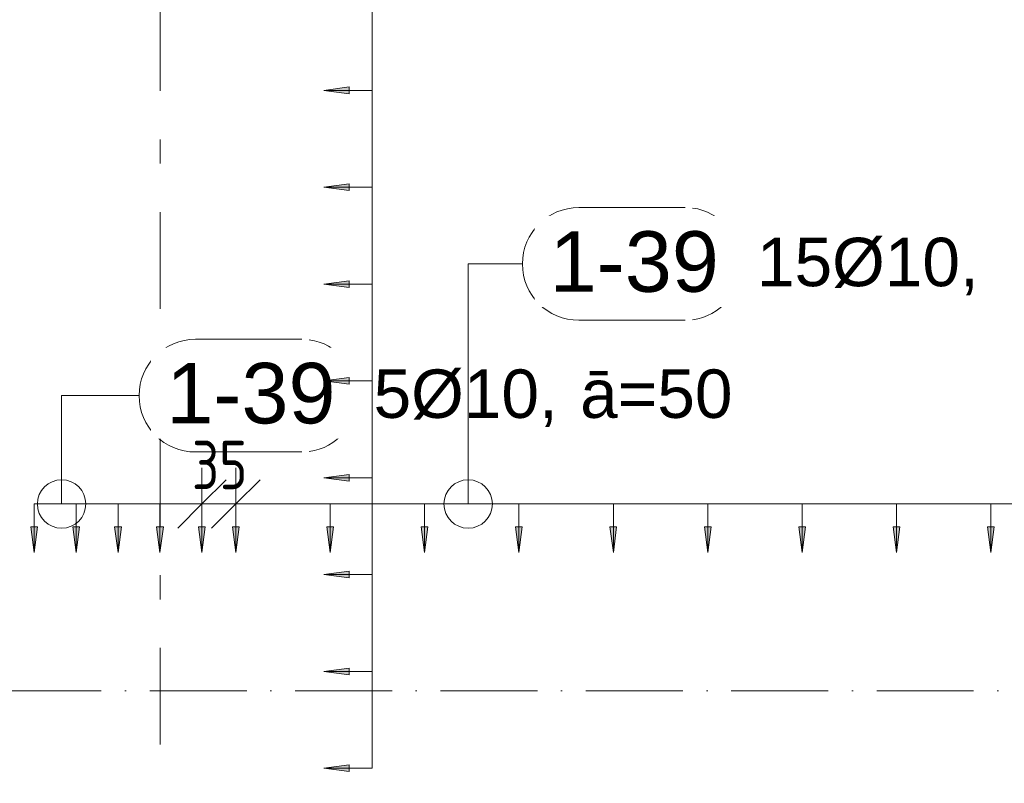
# Model space of a CAD drawing. Header units: millimetres. Extents: x -25607 to 9385, y 1894 to 10168.
# Tile 97 of 181: x -1896 to -879, y 5904 to 6693. Entities that reach past the tile are written whole.
import ezdxf

# ---------------------------------------------------------------- set-up
doc = ezdxf.new("R2010")
doc.units = ezdxf.units.MM
doc.linetypes.add('Čerchovaná', pattern=[150, 100, -25, 0, -25])
doc.linetypes.add('Čára osnovy', pattern=[225, 100, -50, 25, -50])
for name, color, linetype, lineweight in [('A-ANNO-DIMS', 211, 'Continuous', 5), ('A-ANNO-DIMS-25', 211, 'Continuous', 5), ('A-FLOR-LEVL', 51, 'Continuous', 5), ('S-GRID', 1, 'Continuous', 5), ('S-RBAR-IDEN', 171, 'Continuous', 5)]:
    doc.layers.add(name, color=color, linetype=linetype, lineweight=lineweight)
doc.styles.add('Arial', font='arial.ttf', dxfattribs={"height": 50})
doc.styles.add('Arial_1', font='arial.ttf', dxfattribs={"height": 62.5})
doc.styles.add('ISOCPEUR_2', font='isocpeur.ttf', dxfattribs={"width": 0.8, "height": 50})
doc.dimstyles.new('Vnitřní', dxfattribs={"dimscale": 304.8, "dimtxt": 49.799059, "dimasz": 0.164042, "dimexe": 0.123031, "dimexo": 0.0625, "dimgap": 0, "dimtad": 1, "dimdec": 0, "dimzin": 0, "dimdsep": 46, "dimtxsty": 'ISOCPEUR_2', "dimblk1": 'OBLIQUE', "dimblk2": 'OBLIQUE', "dimsah": 1, "dimcen": 0.09, "dimdle": 0.123031, "dimazin": 0, "dimtfac": 1, "dimtdec": 4, "dimtix": 1, "dimtmove": 0, "dimatfit": 3, "dimfxl": 0.123031, "dimfxlon": 1, "dimtvp": 1, "dimtolj": 1, "dimtzin": 0, "dimarcsym": 2})
doc.dimstyles.new('Výztuž_kusy__řezy__1', dxfattribs={"dimscale": 304.8, "dimtxt": 0.18, "dimasz": 0, "dimexe": 0, "dimexo": 0.0625, "dimgap": 0.082021, "dimtad": 1, "dimdec": 0, "dimzin": 0, "dimdsep": 46, "dimtxsty": 'Arial_1', "dimblk1": 'NONE', "dimblk2": 'NONE', "dimsah": 1, "dimcen": 0.09, "dimazin": 0, "dimtfac": 1, "dimtdec": 4, "dimtix": 1, "dimtmove": 0, "dimatfit": 3, "dimfxl": 0.164042, "dimfxlon": 1, "dimtvp": 1, "dimtfill": 1, "dimtolj": 1, "dimtzin": 0, "dimarcsym": 2})
doc.dimstyles.new('Výztuž_kusy__řezy__3', dxfattribs={"dimscale": 304.8, "dimtxt": 0.18, "dimasz": 0, "dimexe": 0, "dimexo": 0.0625, "dimgap": 0.082021, "dimtad": 1, "dimdec": 0, "dimzin": 0, "dimdsep": 46, "dimtxsty": 'Arial_1', "dimblk1": 'NONE', "dimblk2": 'NONE', "dimsah": 1, "dimcen": 0.09, "dimazin": 0, "dimtfac": 1, "dimtdec": 4, "dimtix": 1, "dimtmove": 0, "dimatfit": 3, "dimfxl": 0.164042, "dimfxlon": 1, "dimtvp": 1, "dimtfill": 1, "dimtolj": 1, "dimtzin": 0, "dimarcsym": 2})

# ---------------------------------------------------------------- blocks, each defined once
blk = doc.blocks.new('DIMBLOCK444-V5')
at = {"layer": 'A-ANNO-DIMS-25'}
for points in [[(-1880.6, 6142.9), (-1877.1, 6169.2), (-1884, 6169.2)], [(-1837.3, 6142.9), (-1833.8, 6169.2), (-1840.7, 6169.2)]]:
    blk.add_hatch(color=256, dxfattribs=at).paths.add_polyline_path(points)
for p, q in [((-1880.6, 6192.9), (-1837.3, 6192.9)), ((-1880.6, 6192.9), (-1880.6, 6192.9)), ((-1880.6, 6192.9), (-1880.6, 6142.9)), ((-1837.3, 6192.9), (-1837.3, 6192.9)), ((-1837.3, 6192.9), (-1837.3, 6142.9)), ((-1877.1, 6169.2), (-1884, 6169.2)), ((-1884, 6169.2), (-1880.6, 6142.9)), ((-1880.6, 6142.9), (-1877.1, 6169.2)), ((-1833.8, 6169.2), (-1840.7, 6169.2)), ((-1840.7, 6169.2), (-1837.3, 6142.9)), ((-1837.3, 6142.9), (-1833.8, 6169.2))]:
    blk.add_line(p, q, dxfattribs=at)
blk = doc.blocks.new('_None')
blk = doc.blocks.new('DIMBLOCK445-V5')
at = {"layer": 'A-ANNO-DIMS-25'}
for points in [[(-1837.3, 6142.9), (-1833.8, 6169.2), (-1840.7, 6169.2)], [(-1794, 6142.9), (-1790.5, 6169.2), (-1797.5, 6169.2)]]:
    blk.add_hatch(color=256, dxfattribs=at).paths.add_polyline_path(points)
for p, q in [((-1837.3, 6192.9), (-1794, 6192.9)), ((-1837.3, 6192.9), (-1837.3, 6192.9)), ((-1837.3, 6192.9), (-1837.3, 6142.9)), ((-1794, 6192.9), (-1794, 6192.9)), ((-1794, 6192.9), (-1794, 6142.9)), ((-1833.8, 6169.2), (-1840.7, 6169.2)), ((-1840.7, 6169.2), (-1837.3, 6142.9)), ((-1837.3, 6142.9), (-1833.8, 6169.2)), ((-1790.5, 6169.2), (-1797.5, 6169.2)), ((-1797.5, 6169.2), (-1794, 6142.9)), ((-1794, 6142.9), (-1790.5, 6169.2))]:
    blk.add_line(p, q, dxfattribs=at)
blk = doc.blocks.new('DIMBLOCK446-V5')
at = {"layer": 'A-ANNO-DIMS-25'}
for points in [[(-1794, 6142.9), (-1790.5, 6169.2), (-1797.5, 6169.2)], [(-1750.7, 6142.9), (-1747.2, 6169.2), (-1754.2, 6169.2)]]:
    blk.add_hatch(color=256, dxfattribs=at).paths.add_polyline_path(points)
for p, q in [((-1794, 6192.9), (-1750.7, 6192.9)), ((-1794, 6192.9), (-1794, 6192.9)), ((-1794, 6192.9), (-1794, 6142.9)), ((-1750.7, 6192.9), (-1750.7, 6192.9)), ((-1750.7, 6192.9), (-1750.7, 6142.9)), ((-1790.5, 6169.2), (-1797.5, 6169.2)), ((-1797.5, 6169.2), (-1794, 6142.9)), ((-1794, 6142.9), (-1790.5, 6169.2)), ((-1747.2, 6169.2), (-1754.2, 6169.2)), ((-1754.2, 6169.2), (-1750.7, 6142.9)), ((-1750.7, 6142.9), (-1747.2, 6169.2))]:
    blk.add_line(p, q, dxfattribs=at)
blk = doc.blocks.new('DIMBLOCK447-V5')
at = {"layer": 'A-ANNO-DIMS-25'}
for points in [[(-1750.7, 6142.9), (-1747.2, 6169.2), (-1754.2, 6169.2)], [(-1707.4, 6142.9), (-1704, 6169.2), (-1710.9, 6169.2)]]:
    blk.add_hatch(color=256, dxfattribs=at).paths.add_polyline_path(points)
for p, q in [((-1750.7, 6192.9), (-1707.4, 6192.9)), ((-1750.7, 6192.9), (-1750.7, 6192.9)), ((-1750.7, 6192.9), (-1750.7, 6142.9)), ((-1707.4, 6192.9), (-1707.4, 6192.9)), ((-1707.4, 6192.9), (-1707.4, 6142.9)), ((-1747.2, 6169.2), (-1754.2, 6169.2)), ((-1754.2, 6169.2), (-1750.7, 6142.9)), ((-1750.7, 6142.9), (-1747.2, 6169.2)), ((-1704, 6169.2), (-1710.9, 6169.2)), ((-1710.9, 6169.2), (-1707.4, 6142.9)), ((-1707.4, 6142.9), (-1704, 6169.2))]:
    blk.add_line(p, q, dxfattribs=at)
blk = doc.blocks.new('DIMBLOCK448-V5')
at = {"layer": 'A-ANNO-DIMS-25'}
for points in [[(-1880.6, 6142.9), (-1877.1, 6169.2), (-1884, 6169.2)], [(-1837.3, 6142.9), (-1833.8, 6169.2), (-1840.7, 6169.2)], [(-1794, 6142.9), (-1790.5, 6169.2), (-1797.5, 6169.2)], [(-1750.7, 6142.9), (-1747.2, 6169.2), (-1754.2, 6169.2)], [(-1707.4, 6142.9), (-1704, 6169.2), (-1710.9, 6169.2)]]:
    blk.add_hatch(color=256, dxfattribs=at).paths.add_polyline_path(points)
for p, q in [((-1880.6, 6192.9), (-1707.4, 6192.9)), ((-1880.6, 6192.9), (-1837.3, 6192.9)), ((-1880.6, 6192.9), (-1880.6, 6192.9)), ((-1880.6, 6192.9), (-1880.6, 6142.9)), ((-1837.3, 6192.9), (-1794, 6192.9)), ((-1837.3, 6192.9), (-1837.3, 6192.9)), ((-1837.3, 6192.9), (-1837.3, 6142.9)), ((-1794, 6192.9), (-1750.7, 6192.9)), ((-1794, 6192.9), (-1794, 6192.9)), ((-1794, 6192.9), (-1794, 6142.9)), ((-1750.7, 6192.9), (-1707.4, 6192.9)), ((-1750.7, 6192.9), (-1750.7, 6192.9)), ((-1750.7, 6192.9), (-1750.7, 6142.9)), ((-1707.4, 6192.9), (-1707.4, 6192.9)), ((-1707.4, 6192.9), (-1707.4, 6142.9)), ((-1877.1, 6169.2), (-1884, 6169.2)), ((-1884, 6169.2), (-1880.6, 6142.9)), ((-1880.6, 6142.9), (-1877.1, 6169.2)), ((-1833.8, 6169.2), (-1840.7, 6169.2)), ((-1840.7, 6169.2), (-1837.3, 6142.9)), ((-1837.3, 6142.9), (-1833.8, 6169.2)), ((-1790.5, 6169.2), (-1797.5, 6169.2)), ((-1797.5, 6169.2), (-1794, 6142.9)), ((-1794, 6142.9), (-1790.5, 6169.2)), ((-1747.2, 6169.2), (-1754.2, 6169.2)), ((-1754.2, 6169.2), (-1750.7, 6142.9)), ((-1750.7, 6142.9), (-1747.2, 6169.2)), ((-1704, 6169.2), (-1710.9, 6169.2)), ((-1710.9, 6169.2), (-1707.4, 6142.9)), ((-1707.4, 6142.9), (-1704, 6169.2))]:
    blk.add_line(p, q, dxfattribs=at)
blk = doc.blocks.new('Popisek výztuže__BEZ NATOČENÍ_ - _Typ_ množství_PRAVÝ _řezy_-573725-V5')
at = {"layer": 'S-RBAR-IDEN'}
for p, q in [((-15461.3, 9359.8), (-15571, 9359.8)), ((-15571, 9243.3), (-15461.3, 9243.3))]:
    blk.add_line(p, q, dxfattribs=at)
for centre, start, end in [((-15571, 9301.5), 90, 270), ((-15461.3, 9301.5), 277.6434, 82.3566)]:
    blk.add_arc(centre, 58.2, start, end, dxfattribs=at)
blk = doc.blocks.new('DIMBLOCK449-V5')
at = {"layer": 'A-ANNO-DIMS-25'}
for points in [[(-1672.4, 6142.9), (-1669, 6169.2), (-1675.9, 6169.2)], [(-1575, 6142.9), (-1571.5, 6169.2), (-1578.4, 6169.2)]]:
    blk.add_hatch(color=256, dxfattribs=at).paths.add_polyline_path(points)
for p, q in [((-1672.4, 6192.9), (-1575, 6192.9)), ((-1672.4, 6192.9), (-1672.4, 6192.9)), ((-1672.4, 6192.9), (-1672.4, 6142.9)), ((-1575, 6192.9), (-1575, 6192.9)), ((-1575, 6192.9), (-1575, 6142.9)), ((-1669, 6169.2), (-1675.9, 6169.2)), ((-1675.9, 6169.2), (-1672.4, 6142.9)), ((-1672.4, 6142.9), (-1669, 6169.2)), ((-1571.5, 6169.2), (-1578.4, 6169.2)), ((-1578.4, 6169.2), (-1575, 6142.9)), ((-1575, 6142.9), (-1571.5, 6169.2))]:
    blk.add_line(p, q, dxfattribs=at)
blk = doc.blocks.new('DIMBLOCK450-V5')
at = {"layer": 'A-ANNO-DIMS-25'}
for points in [[(-1575, 6142.9), (-1571.5, 6169.2), (-1578.4, 6169.2)], [(-1477.5, 6142.9), (-1474.1, 6169.2), (-1481, 6169.2)]]:
    blk.add_hatch(color=256, dxfattribs=at).paths.add_polyline_path(points)
for p, q in [((-1575, 6192.9), (-1477.5, 6192.9)), ((-1575, 6192.9), (-1575, 6192.9)), ((-1575, 6192.9), (-1575, 6142.9)), ((-1477.5, 6192.9), (-1477.5, 6192.9)), ((-1477.5, 6192.9), (-1477.5, 6142.9)), ((-1571.5, 6169.2), (-1578.4, 6169.2)), ((-1578.4, 6169.2), (-1575, 6142.9)), ((-1575, 6142.9), (-1571.5, 6169.2)), ((-1474.1, 6169.2), (-1481, 6169.2)), ((-1481, 6169.2), (-1477.5, 6142.9)), ((-1477.5, 6142.9), (-1474.1, 6169.2))]:
    blk.add_line(p, q, dxfattribs=at)
blk = doc.blocks.new('DIMBLOCK451-V5')
at = {"layer": 'A-ANNO-DIMS-25'}
for points in [[(-1477.5, 6142.9), (-1474.1, 6169.2), (-1481, 6169.2)], [(-1380.1, 6142.9), (-1376.6, 6169.2), (-1383.5, 6169.2)]]:
    blk.add_hatch(color=256, dxfattribs=at).paths.add_polyline_path(points)
for p, q in [((-1477.5, 6192.9), (-1380.1, 6192.9)), ((-1477.5, 6192.9), (-1477.5, 6192.9)), ((-1477.5, 6192.9), (-1477.5, 6142.9)), ((-1380.1, 6192.9), (-1380.1, 6192.9)), ((-1380.1, 6192.9), (-1380.1, 6142.9)), ((-1474.1, 6169.2), (-1481, 6169.2)), ((-1481, 6169.2), (-1477.5, 6142.9)), ((-1477.5, 6142.9), (-1474.1, 6169.2)), ((-1376.6, 6169.2), (-1383.5, 6169.2)), ((-1383.5, 6169.2), (-1380.1, 6142.9)), ((-1380.1, 6142.9), (-1376.6, 6169.2))]:
    blk.add_line(p, q, dxfattribs=at)
blk = doc.blocks.new('DIMBLOCK452-V5')
at = {"layer": 'A-ANNO-DIMS-25'}
for points in [[(-1380.1, 6142.9), (-1376.6, 6169.2), (-1383.5, 6169.2)], [(-1282.6, 6142.9), (-1279.2, 6169.2), (-1286.1, 6169.2)]]:
    blk.add_hatch(color=256, dxfattribs=at).paths.add_polyline_path(points)
for p, q in [((-1380.1, 6192.9), (-1282.6, 6192.9)), ((-1380.1, 6192.9), (-1380.1, 6192.9)), ((-1380.1, 6192.9), (-1380.1, 6142.9)), ((-1282.6, 6192.9), (-1282.6, 6192.9)), ((-1282.6, 6192.9), (-1282.6, 6142.9)), ((-1376.6, 6169.2), (-1383.5, 6169.2)), ((-1383.5, 6169.2), (-1380.1, 6142.9)), ((-1380.1, 6142.9), (-1376.6, 6169.2)), ((-1279.2, 6169.2), (-1286.1, 6169.2)), ((-1286.1, 6169.2), (-1282.6, 6142.9)), ((-1282.6, 6142.9), (-1279.2, 6169.2))]:
    blk.add_line(p, q, dxfattribs=at)
blk = doc.blocks.new('DIMBLOCK453-V5')
at = {"layer": 'A-ANNO-DIMS-25'}
for points in [[(-1282.6, 6142.9), (-1279.2, 6169.2), (-1286.1, 6169.2)], [(-1185.2, 6142.9), (-1181.7, 6169.2), (-1188.6, 6169.2)]]:
    blk.add_hatch(color=256, dxfattribs=at).paths.add_polyline_path(points)
for p, q in [((-1282.6, 6192.9), (-1185.2, 6192.9)), ((-1282.6, 6192.9), (-1282.6, 6192.9)), ((-1282.6, 6192.9), (-1282.6, 6142.9)), ((-1185.2, 6192.9), (-1185.2, 6192.9)), ((-1185.2, 6192.9), (-1185.2, 6142.9)), ((-1279.2, 6169.2), (-1286.1, 6169.2)), ((-1286.1, 6169.2), (-1282.6, 6142.9)), ((-1282.6, 6142.9), (-1279.2, 6169.2)), ((-1181.7, 6169.2), (-1188.6, 6169.2)), ((-1188.6, 6169.2), (-1185.2, 6142.9)), ((-1185.2, 6142.9), (-1181.7, 6169.2))]:
    blk.add_line(p, q, dxfattribs=at)
blk = doc.blocks.new('DIMBLOCK454-V5')
at = {"layer": 'A-ANNO-DIMS-25'}
for points in [[(-1185.2, 6142.9), (-1181.7, 6169.2), (-1188.6, 6169.2)], [(-1087.7, 6142.9), (-1084.3, 6169.2), (-1091.2, 6169.2)]]:
    blk.add_hatch(color=256, dxfattribs=at).paths.add_polyline_path(points)
for p, q in [((-1185.2, 6192.9), (-1087.7, 6192.9)), ((-1185.2, 6192.9), (-1185.2, 6192.9)), ((-1185.2, 6192.9), (-1185.2, 6142.9)), ((-1087.7, 6192.9), (-1087.7, 6192.9)), ((-1087.7, 6192.9), (-1087.7, 6142.9)), ((-1181.7, 6169.2), (-1188.6, 6169.2)), ((-1188.6, 6169.2), (-1185.2, 6142.9)), ((-1185.2, 6142.9), (-1181.7, 6169.2)), ((-1084.3, 6169.2), (-1091.2, 6169.2)), ((-1091.2, 6169.2), (-1087.7, 6142.9)), ((-1087.7, 6142.9), (-1084.3, 6169.2))]:
    blk.add_line(p, q, dxfattribs=at)
blk = doc.blocks.new('DIMBLOCK455-V5')
at = {"layer": 'A-ANNO-DIMS-25'}
for points in [[(-1087.7, 6142.9), (-1084.3, 6169.2), (-1091.2, 6169.2)], [(-990.3, 6142.9), (-986.8, 6169.2), (-993.8, 6169.2)]]:
    blk.add_hatch(color=256, dxfattribs=at).paths.add_polyline_path(points)
for p, q in [((-1087.7, 6192.9), (-990.3, 6192.9)), ((-1087.7, 6192.9), (-1087.7, 6192.9)), ((-1087.7, 6192.9), (-1087.7, 6142.9)), ((-990.3, 6192.9), (-990.3, 6192.9)), ((-990.3, 6192.9), (-990.3, 6142.9)), ((-1084.3, 6169.2), (-1091.2, 6169.2)), ((-1091.2, 6169.2), (-1087.7, 6142.9)), ((-1087.7, 6142.9), (-1084.3, 6169.2)), ((-986.8, 6169.2), (-993.8, 6169.2)), ((-993.8, 6169.2), (-990.3, 6142.9)), ((-990.3, 6142.9), (-986.8, 6169.2))]:
    blk.add_line(p, q, dxfattribs=at)
blk = doc.blocks.new('DIMBLOCK456-V5')
at = {"layer": 'A-ANNO-DIMS-25'}
for points in [[(-990.3, 6142.9), (-986.8, 6169.2), (-993.8, 6169.2)], [(-892.8, 6142.9), (-889.4, 6169.2), (-896.3, 6169.2)]]:
    blk.add_hatch(color=256, dxfattribs=at).paths.add_polyline_path(points)
for p, q in [((-990.3, 6192.9), (-892.8, 6192.9)), ((-990.3, 6192.9), (-990.3, 6192.9)), ((-990.3, 6192.9), (-990.3, 6142.9)), ((-892.8, 6192.9), (-892.8, 6192.9)), ((-892.8, 6192.9), (-892.8, 6142.9)), ((-986.8, 6169.2), (-993.8, 6169.2)), ((-993.8, 6169.2), (-990.3, 6142.9)), ((-990.3, 6142.9), (-986.8, 6169.2)), ((-889.4, 6169.2), (-896.3, 6169.2)), ((-896.3, 6169.2), (-892.8, 6142.9)), ((-892.8, 6142.9), (-889.4, 6169.2))]:
    blk.add_line(p, q, dxfattribs=at)
blk = doc.blocks.new('DIMBLOCK457-V5')
at = {"layer": 'A-ANNO-DIMS-25'}
for points in [[(-892.8, 6142.9), (-889.4, 6169.2), (-896.3, 6169.2)], [(-795.4, 6142.9), (-791.9, 6169.2), (-798.9, 6169.2)]]:
    blk.add_hatch(color=256, dxfattribs=at).paths.add_polyline_path(points)
for p, q in [((-892.8, 6192.9), (-795.4, 6192.9)), ((-892.8, 6192.9), (-892.8, 6192.9)), ((-892.8, 6192.9), (-892.8, 6142.9)), ((-795.4, 6192.9), (-795.4, 6192.9)), ((-795.4, 6192.9), (-795.4, 6142.9)), ((-889.4, 6169.2), (-896.3, 6169.2)), ((-896.3, 6169.2), (-892.8, 6142.9)), ((-892.8, 6142.9), (-889.4, 6169.2)), ((-791.9, 6169.2), (-798.9, 6169.2)), ((-798.9, 6169.2), (-795.4, 6142.9)), ((-795.4, 6142.9), (-791.9, 6169.2))]:
    blk.add_line(p, q, dxfattribs=at)
blk = doc.blocks.new('DIMBLOCK463-V5')
at = {"layer": 'A-ANNO-DIMS-25'}
for points in [[(-1672.4, 6142.9), (-1669, 6169.2), (-1675.9, 6169.2)], [(-1575, 6142.9), (-1571.5, 6169.2), (-1578.4, 6169.2)], [(-1477.5, 6142.9), (-1474.1, 6169.2), (-1481, 6169.2)], [(-1380.1, 6142.9), (-1376.6, 6169.2), (-1383.5, 6169.2)], [(-1282.6, 6142.9), (-1279.2, 6169.2), (-1286.1, 6169.2)], [(-1185.2, 6142.9), (-1181.7, 6169.2), (-1188.6, 6169.2)], [(-1087.7, 6142.9), (-1084.3, 6169.2), (-1091.2, 6169.2)], [(-990.3, 6142.9), (-986.8, 6169.2), (-993.8, 6169.2)], [(-892.8, 6142.9), (-889.4, 6169.2), (-896.3, 6169.2)], [(-795.4, 6142.9), (-791.9, 6169.2), (-798.9, 6169.2)], [(-698, 6142.9), (-694.5, 6169.2), (-701.4, 6169.2)], [(-600.5, 6142.9), (-597, 6169.2), (-604, 6169.2)], [(-503.1, 6142.9), (-499.6, 6169.2), (-506.5, 6169.2)], [(-405.6, 6142.9), (-402.2, 6169.2), (-409.1, 6169.2)], [(-308.2, 6142.9), (-304.7, 6169.2), (-311.6, 6169.2)]]:
    blk.add_hatch(color=256, dxfattribs=at).paths.add_polyline_path(points)
for p, q in [((-1672.4, 6192.9), (-308.2, 6192.9)), ((-1672.4, 6192.9), (-1575, 6192.9)), ((-1672.4, 6192.9), (-1672.4, 6192.9)), ((-1672.4, 6192.9), (-1672.4, 6142.9)), ((-1575, 6192.9), (-1477.5, 6192.9)), ((-1575, 6192.9), (-1575, 6192.9)), ((-1575, 6192.9), (-1575, 6142.9)), ((-1477.5, 6192.9), (-1380.1, 6192.9)), ((-1477.5, 6192.9), (-1477.5, 6192.9)), ((-1477.5, 6192.9), (-1477.5, 6142.9)), ((-1380.1, 6192.9), (-1282.6, 6192.9)), ((-1380.1, 6192.9), (-1380.1, 6192.9)), ((-1380.1, 6192.9), (-1380.1, 6142.9)), ((-1282.6, 6192.9), (-1185.2, 6192.9)), ((-1282.6, 6192.9), (-1282.6, 6192.9)), ((-1282.6, 6192.9), (-1282.6, 6142.9)), ((-1185.2, 6192.9), (-1087.7, 6192.9)), ((-1185.2, 6192.9), (-1185.2, 6192.9)), ((-1185.2, 6192.9), (-1185.2, 6142.9)), ((-1087.7, 6192.9), (-990.3, 6192.9)), ((-1087.7, 6192.9), (-1087.7, 6192.9)), ((-1087.7, 6192.9), (-1087.7, 6142.9)), ((-990.3, 6192.9), (-892.8, 6192.9)), ((-990.3, 6192.9), (-990.3, 6192.9)), ((-990.3, 6192.9), (-990.3, 6142.9)), ((-892.8, 6192.9), (-795.4, 6192.9)), ((-892.8, 6192.9), (-892.8, 6192.9)), ((-892.8, 6192.9), (-892.8, 6142.9)), ((-795.4, 6192.9), (-698, 6192.9)), ((-795.4, 6192.9), (-795.4, 6192.9)), ((-795.4, 6192.9), (-795.4, 6142.9)), ((-698, 6192.9), (-600.5, 6192.9)), ((-698, 6192.9), (-698, 6192.9)), ((-698, 6192.9), (-698, 6142.9)), ((-600.5, 6192.9), (-503.1, 6192.9)), ((-600.5, 6192.9), (-600.5, 6192.9)), ((-600.5, 6192.9), (-600.5, 6142.9)), ((-503.1, 6192.9), (-405.6, 6192.9)), ((-503.1, 6192.9), (-503.1, 6192.9)), ((-503.1, 6192.9), (-503.1, 6142.9)), ((-405.6, 6192.9), (-308.2, 6192.9)), ((-405.6, 6192.9), (-405.6, 6192.9)), ((-405.6, 6192.9), (-405.6, 6142.9)), ((-308.2, 6192.9), (-308.2, 6192.9)), ((-308.2, 6192.9), (-308.2, 6142.9)), ((-1669, 6169.2), (-1675.9, 6169.2)), ((-1675.9, 6169.2), (-1672.4, 6142.9)), ((-1672.4, 6142.9), (-1669, 6169.2)), ((-1571.5, 6169.2), (-1578.4, 6169.2)), ((-1578.4, 6169.2), (-1575, 6142.9)), ((-1575, 6142.9), (-1571.5, 6169.2)), ((-1474.1, 6169.2), (-1481, 6169.2)), ((-1481, 6169.2), (-1477.5, 6142.9)), ((-1477.5, 6142.9), (-1474.1, 6169.2)), ((-1376.6, 6169.2), (-1383.5, 6169.2)), ((-1383.5, 6169.2), (-1380.1, 6142.9)), ((-1380.1, 6142.9), (-1376.6, 6169.2)), ((-1279.2, 6169.2), (-1286.1, 6169.2)), ((-1286.1, 6169.2), (-1282.6, 6142.9)), ((-1282.6, 6142.9), (-1279.2, 6169.2)), ((-1181.7, 6169.2), (-1188.6, 6169.2)), ((-1188.6, 6169.2), (-1185.2, 6142.9)), ((-1185.2, 6142.9), (-1181.7, 6169.2)), ((-1084.3, 6169.2), (-1091.2, 6169.2)), ((-1091.2, 6169.2), (-1087.7, 6142.9)), ((-1087.7, 6142.9), (-1084.3, 6169.2)), ((-986.8, 6169.2), (-993.8, 6169.2)), ((-993.8, 6169.2), (-990.3, 6142.9)), ((-990.3, 6142.9), (-986.8, 6169.2)), ((-889.4, 6169.2), (-896.3, 6169.2)), ((-896.3, 6169.2), (-892.8, 6142.9)), ((-892.8, 6142.9), (-889.4, 6169.2)), ((-791.9, 6169.2), (-798.9, 6169.2)), ((-798.9, 6169.2), (-795.4, 6142.9)), ((-795.4, 6142.9), (-791.9, 6169.2)), ((-694.5, 6169.2), (-701.4, 6169.2)), ((-701.4, 6169.2), (-698, 6142.9)), ((-698, 6142.9), (-694.5, 6169.2)), ((-597, 6169.2), (-604, 6169.2)), ((-604, 6169.2), (-600.5, 6142.9)), ((-600.5, 6142.9), (-597, 6169.2)), ((-499.6, 6169.2), (-506.5, 6169.2)), ((-506.5, 6169.2), (-503.1, 6142.9)), ((-503.1, 6142.9), (-499.6, 6169.2)), ((-402.2, 6169.2), (-409.1, 6169.2)), ((-409.1, 6169.2), (-405.6, 6142.9)), ((-405.6, 6142.9), (-402.2, 6169.2)), ((-304.7, 6169.2), (-311.6, 6169.2)), ((-311.6, 6169.2), (-308.2, 6142.9)), ((-308.2, 6142.9), (-304.7, 6169.2))]:
    blk.add_line(p, q, dxfattribs=at)
blk = doc.blocks.new('DIMBLOCK651-V5')
at = {"layer": 'A-ANNO-DIMS-25'}
for points in [[(-1581.7, 6720), (-1555.4, 6716.5), (-1555.4, 6723.5)], [(-1581.7, 6620), (-1555.4, 6616.5), (-1555.4, 6623.5)]]:
    blk.add_hatch(color=256, dxfattribs=at).paths.add_polyline_path(points)
for p, q in [((-1555.4, 6723.5), (-1581.7, 6720)), ((-1581.7, 6720), (-1555.4, 6716.5)), ((-1531.7, 6720), (-1581.7, 6720)), ((-1555.4, 6716.5), (-1555.4, 6723.5)), ((-1531.7, 6720), (-1531.7, 6620)), ((-1531.7, 6720), (-1531.7, 6720)), ((-1555.4, 6623.5), (-1581.7, 6620)), ((-1581.7, 6620), (-1555.4, 6616.5)), ((-1531.7, 6620), (-1581.7, 6620)), ((-1555.4, 6616.5), (-1555.4, 6623.5)), ((-1531.7, 6620), (-1531.7, 6620))]:
    blk.add_line(p, q, dxfattribs=at)
blk = doc.blocks.new('DIMBLOCK652-V5')
at = {"layer": 'A-ANNO-DIMS-25'}
for points in [[(-1581.7, 6620), (-1555.4, 6616.5), (-1555.4, 6623.5)], [(-1581.7, 6520), (-1555.4, 6516.5), (-1555.4, 6523.5)]]:
    blk.add_hatch(color=256, dxfattribs=at).paths.add_polyline_path(points)
for p, q in [((-1555.4, 6623.5), (-1581.7, 6620)), ((-1581.7, 6620), (-1555.4, 6616.5)), ((-1531.7, 6620), (-1581.7, 6620)), ((-1555.4, 6616.5), (-1555.4, 6623.5)), ((-1531.7, 6620), (-1531.7, 6520)), ((-1531.7, 6620), (-1531.7, 6620)), ((-1555.4, 6523.5), (-1581.7, 6520)), ((-1581.7, 6520), (-1555.4, 6516.5)), ((-1531.7, 6520), (-1581.7, 6520)), ((-1555.4, 6516.5), (-1555.4, 6523.5)), ((-1531.7, 6520), (-1531.7, 6520))]:
    blk.add_line(p, q, dxfattribs=at)
blk = doc.blocks.new('DIMBLOCK653-V5')
at = {"layer": 'A-ANNO-DIMS-25'}
for points in [[(-1581.7, 6520), (-1555.4, 6516.5), (-1555.4, 6523.5)], [(-1581.7, 6420), (-1555.4, 6416.5), (-1555.4, 6423.5)]]:
    blk.add_hatch(color=256, dxfattribs=at).paths.add_polyline_path(points)
for p, q in [((-1555.4, 6523.5), (-1581.7, 6520)), ((-1581.7, 6520), (-1555.4, 6516.5)), ((-1531.7, 6520), (-1581.7, 6520)), ((-1555.4, 6516.5), (-1555.4, 6523.5)), ((-1531.7, 6520), (-1531.7, 6420)), ((-1531.7, 6520), (-1531.7, 6520)), ((-1555.4, 6423.5), (-1581.7, 6420)), ((-1581.7, 6420), (-1555.4, 6416.5)), ((-1531.7, 6420), (-1581.7, 6420)), ((-1555.4, 6416.5), (-1555.4, 6423.5)), ((-1531.7, 6420), (-1531.7, 6420))]:
    blk.add_line(p, q, dxfattribs=at)
blk = doc.blocks.new('DIMBLOCK654-V5')
at = {"layer": 'A-ANNO-DIMS-25'}
for points in [[(-1581.7, 6420), (-1555.4, 6416.5), (-1555.4, 6423.5)], [(-1581.7, 6320), (-1555.4, 6316.5), (-1555.4, 6323.5)]]:
    blk.add_hatch(color=256, dxfattribs=at).paths.add_polyline_path(points)
for p, q in [((-1555.4, 6423.5), (-1581.7, 6420)), ((-1581.7, 6420), (-1555.4, 6416.5)), ((-1531.7, 6420), (-1581.7, 6420)), ((-1555.4, 6416.5), (-1555.4, 6423.5)), ((-1531.7, 6420), (-1531.7, 6320)), ((-1531.7, 6420), (-1531.7, 6420)), ((-1555.4, 6323.5), (-1581.7, 6320)), ((-1555.4, 6316.5), (-1555.4, 6323.5)), ((-1581.7, 6320), (-1555.4, 6316.5)), ((-1531.7, 6320), (-1581.7, 6320)), ((-1531.7, 6320), (-1531.7, 6320))]:
    blk.add_line(p, q, dxfattribs=at)
blk = doc.blocks.new('DIMBLOCK655-V5')
at = {"layer": 'A-ANNO-DIMS-25'}
for points in [[(-1581.7, 6320), (-1555.4, 6316.5), (-1555.4, 6323.5)], [(-1581.7, 6220), (-1555.4, 6216.5), (-1555.4, 6223.5)]]:
    blk.add_hatch(color=256, dxfattribs=at).paths.add_polyline_path(points)
for p, q in [((-1555.4, 6323.5), (-1581.7, 6320)), ((-1555.4, 6316.5), (-1555.4, 6323.5)), ((-1581.7, 6320), (-1555.4, 6316.5)), ((-1531.7, 6320), (-1581.7, 6320)), ((-1531.7, 6320), (-1531.7, 6220)), ((-1531.7, 6320), (-1531.7, 6320)), ((-1555.4, 6223.5), (-1581.7, 6220)), ((-1555.4, 6216.5), (-1555.4, 6223.5)), ((-1581.7, 6220), (-1555.4, 6216.5)), ((-1531.7, 6220), (-1581.7, 6220)), ((-1531.7, 6220), (-1531.7, 6220))]:
    blk.add_line(p, q, dxfattribs=at)
blk = doc.blocks.new('DIMBLOCK656-V5')
at = {"layer": 'A-ANNO-DIMS-25'}
for points in [[(-1581.7, 6220), (-1555.4, 6216.5), (-1555.4, 6223.5)], [(-1581.7, 6120), (-1555.4, 6116.5), (-1555.4, 6123.5)]]:
    blk.add_hatch(color=256, dxfattribs=at).paths.add_polyline_path(points)
for p, q in [((-1555.4, 6223.5), (-1581.7, 6220)), ((-1555.4, 6216.5), (-1555.4, 6223.5)), ((-1581.7, 6220), (-1555.4, 6216.5)), ((-1531.7, 6220), (-1581.7, 6220)), ((-1531.7, 6220), (-1531.7, 6120)), ((-1531.7, 6220), (-1531.7, 6220)), ((-1555.4, 6123.5), (-1581.7, 6120)), ((-1581.7, 6120), (-1555.4, 6116.5)), ((-1531.7, 6120), (-1581.7, 6120)), ((-1555.4, 6116.5), (-1555.4, 6123.5)), ((-1531.7, 6120), (-1531.7, 6120))]:
    blk.add_line(p, q, dxfattribs=at)
blk = doc.blocks.new('DIMBLOCK657-V5')
at = {"layer": 'A-ANNO-DIMS-25'}
for points in [[(-1581.7, 6120), (-1555.4, 6116.5), (-1555.4, 6123.5)], [(-1581.7, 6020), (-1555.4, 6016.5), (-1555.4, 6023.5)]]:
    blk.add_hatch(color=256, dxfattribs=at).paths.add_polyline_path(points)
for p, q in [((-1555.4, 6123.5), (-1581.7, 6120)), ((-1581.7, 6120), (-1555.4, 6116.5)), ((-1531.7, 6120), (-1581.7, 6120)), ((-1555.4, 6116.5), (-1555.4, 6123.5)), ((-1531.7, 6120), (-1531.7, 6020)), ((-1531.7, 6120), (-1531.7, 6120)), ((-1555.4, 6023.5), (-1581.7, 6020)), ((-1581.7, 6020), (-1555.4, 6016.5)), ((-1531.7, 6020), (-1581.7, 6020)), ((-1555.4, 6016.5), (-1555.4, 6023.5)), ((-1531.7, 6020), (-1531.7, 6020))]:
    blk.add_line(p, q, dxfattribs=at)
blk = doc.blocks.new('DIMBLOCK658-V5')
at = {"layer": 'A-ANNO-DIMS-25'}
for points in [[(-1581.7, 6020), (-1555.4, 6016.5), (-1555.4, 6023.5)], [(-1581.7, 5920), (-1555.4, 5916.5), (-1555.4, 5923.5)]]:
    blk.add_hatch(color=256, dxfattribs=at).paths.add_polyline_path(points)
for p, q in [((-1555.4, 6023.5), (-1581.7, 6020)), ((-1581.7, 6020), (-1555.4, 6016.5)), ((-1531.7, 6020), (-1581.7, 6020)), ((-1555.4, 6016.5), (-1555.4, 6023.5)), ((-1531.7, 6020), (-1531.7, 5920)), ((-1531.7, 6020), (-1531.7, 6020)), ((-1555.4, 5923.5), (-1581.7, 5920)), ((-1581.7, 5920), (-1555.4, 5916.5)), ((-1531.7, 5920), (-1581.7, 5920)), ((-1555.4, 5916.5), (-1555.4, 5923.5)), ((-1531.7, 5920), (-1531.7, 5920))]:
    blk.add_line(p, q, dxfattribs=at)
blk = doc.blocks.new('DIMBLOCK659-V5')
at = {"layer": 'A-ANNO-DIMS-25'}
for points in [[(-1581.7, 8620), (-1555.4, 8616.5), (-1555.4, 8623.5)], [(-1581.7, 8520), (-1555.4, 8516.5), (-1555.4, 8523.5)], [(-1581.7, 8420), (-1555.4, 8416.5), (-1555.4, 8423.5)], [(-1581.7, 8320), (-1555.4, 8316.5), (-1555.4, 8323.5)], [(-1581.7, 8220), (-1555.4, 8216.5), (-1555.4, 8223.5)], [(-1581.7, 8120), (-1555.4, 8116.5), (-1555.4, 8123.5)], [(-1581.7, 8020), (-1555.4, 8016.5), (-1555.4, 8023.5)], [(-1581.7, 7920), (-1555.4, 7916.5), (-1555.4, 7923.5)], [(-1581.7, 7820), (-1555.4, 7816.5), (-1555.4, 7823.5)], [(-1581.7, 7720), (-1555.4, 7716.5), (-1555.4, 7723.5)], [(-1581.7, 7620), (-1555.4, 7616.5), (-1555.4, 7623.5)], [(-1581.7, 7520), (-1555.4, 7516.5), (-1555.4, 7523.5)], [(-1581.7, 7420), (-1555.4, 7416.5), (-1555.4, 7423.5)], [(-1581.7, 7320), (-1555.4, 7316.5), (-1555.4, 7323.5)], [(-1581.7, 7220), (-1555.4, 7216.5), (-1555.4, 7223.5)], [(-1581.7, 7120), (-1555.4, 7116.5), (-1555.4, 7123.5)], [(-1581.7, 7020), (-1555.4, 7016.5), (-1555.4, 7023.5)], [(-1581.7, 6920), (-1555.4, 6916.5), (-1555.4, 6923.5)], [(-1581.7, 6820), (-1555.4, 6816.5), (-1555.4, 6823.5)], [(-1581.7, 6720), (-1555.4, 6716.5), (-1555.4, 6723.5)], [(-1581.7, 6620), (-1555.4, 6616.5), (-1555.4, 6623.5)], [(-1581.7, 6520), (-1555.4, 6516.5), (-1555.4, 6523.5)], [(-1581.7, 6420), (-1555.4, 6416.5), (-1555.4, 6423.5)], [(-1581.7, 6320), (-1555.4, 6316.5), (-1555.4, 6323.5)], [(-1581.7, 6220), (-1555.4, 6216.5), (-1555.4, 6223.5)], [(-1581.7, 6120), (-1555.4, 6116.5), (-1555.4, 6123.5)], [(-1581.7, 6020), (-1555.4, 6016.5), (-1555.4, 6023.5)], [(-1581.7, 5920), (-1555.4, 5916.5), (-1555.4, 5923.5)]]:
    blk.add_hatch(color=256, dxfattribs=at).paths.add_polyline_path(points)
for p, q in [((-1555.4, 8623.5), (-1581.7, 8620)), ((-1555.4, 8616.5), (-1555.4, 8623.5)), ((-1581.7, 8620), (-1555.4, 8616.5)), ((-1531.7, 8620), (-1581.7, 8620)), ((-1531.7, 8620), (-1531.7, 5920)), ((-1531.7, 8620), (-1531.7, 8520)), ((-1531.7, 8620), (-1531.7, 8620)), ((-1555.4, 8523.5), (-1581.7, 8520)), ((-1581.7, 8520), (-1555.4, 8516.5)), ((-1531.7, 8520), (-1581.7, 8520)), ((-1555.4, 8516.5), (-1555.4, 8523.5)), ((-1531.7, 8520), (-1531.7, 8420)), ((-1531.7, 8520), (-1531.7, 8520)), ((-1555.4, 8423.5), (-1581.7, 8420)), ((-1581.7, 8420), (-1555.4, 8416.5)), ((-1531.7, 8420), (-1581.7, 8420)), ((-1555.4, 8416.5), (-1555.4, 8423.5)), ((-1531.7, 8420), (-1531.7, 8320)), ((-1531.7, 8420), (-1531.7, 8420)), ((-1555.4, 8323.5), (-1581.7, 8320)), ((-1581.7, 8320), (-1555.4, 8316.5)), ((-1531.7, 8320), (-1581.7, 8320)), ((-1555.4, 8316.5), (-1555.4, 8323.5)), ((-1531.7, 8320), (-1531.7, 8220)), ((-1531.7, 8320), (-1531.7, 8320)), ((-1555.4, 8223.5), (-1581.7, 8220)), ((-1581.7, 8220), (-1555.4, 8216.5)), ((-1531.7, 8220), (-1581.7, 8220)), ((-1555.4, 8216.5), (-1555.4, 8223.5)), ((-1531.7, 8220), (-1531.7, 8120)), ((-1531.7, 8220), (-1531.7, 8220)), ((-1555.4, 8123.5), (-1581.7, 8120)), ((-1555.4, 8116.5), (-1555.4, 8123.5)), ((-1581.7, 8120), (-1555.4, 8116.5)), ((-1531.7, 8120), (-1581.7, 8120)), ((-1531.7, 8120), (-1531.7, 8020)), ((-1531.7, 8120), (-1531.7, 8120)), ((-1555.4, 8023.5), (-1581.7, 8020)), ((-1555.4, 8016.5), (-1555.4, 8023.5)), ((-1581.7, 8020), (-1555.4, 8016.5)), ((-1531.7, 8020), (-1581.7, 8020)), ((-1531.7, 8020), (-1531.7, 7920)), ((-1531.7, 8020), (-1531.7, 8020)), ((-1555.4, 7923.5), (-1581.7, 7920)), ((-1581.7, 7920), (-1555.4, 7916.5)), ((-1531.7, 7920), (-1581.7, 7920)), ((-1555.4, 7916.5), (-1555.4, 7923.5)), ((-1531.7, 7920), (-1531.7, 7820)), ((-1531.7, 7920), (-1531.7, 7920)), ((-1555.4, 7823.5), (-1581.7, 7820)), ((-1581.7, 7820), (-1555.4, 7816.5)), ((-1531.7, 7820), (-1581.7, 7820)), ((-1555.4, 7816.5), (-1555.4, 7823.5)), ((-1531.7, 7820), (-1531.7, 7720)), ((-1531.7, 7820), (-1531.7, 7820)), ((-1555.4, 7723.5), (-1581.7, 7720)), ((-1581.7, 7720), (-1555.4, 7716.5)), ((-1531.7, 7720), (-1581.7, 7720)), ((-1555.4, 7716.5), (-1555.4, 7723.5)), ((-1531.7, 7720), (-1531.7, 7620)), ((-1531.7, 7720), (-1531.7, 7720)), ((-1555.4, 7623.5), (-1581.7, 7620)), ((-1581.7, 7620), (-1555.4, 7616.5)), ((-1531.7, 7620), (-1581.7, 7620)), ((-1555.4, 7616.5), (-1555.4, 7623.5)), ((-1531.7, 7620), (-1531.7, 7520)), ((-1531.7, 7620), (-1531.7, 7620)), ((-1555.4, 7523.5), (-1581.7, 7520)), ((-1555.4, 7516.5), (-1555.4, 7523.5)), ((-1581.7, 7520), (-1555.4, 7516.5)), ((-1531.7, 7520), (-1581.7, 7520)), ((-1531.7, 7520), (-1531.7, 7420)), ((-1531.7, 7520), (-1531.7, 7520)), ((-1555.4, 7423.5), (-1581.7, 7420)), ((-1555.4, 7416.5), (-1555.4, 7423.5)), ((-1581.7, 7420), (-1555.4, 7416.5)), ((-1531.7, 7420), (-1581.7, 7420)), ((-1531.7, 7420), (-1531.7, 7320)), ((-1531.7, 7420), (-1531.7, 7420)), ((-1555.4, 7323.5), (-1581.7, 7320)), ((-1581.7, 7320), (-1555.4, 7316.5)), ((-1531.7, 7320), (-1581.7, 7320)), ((-1555.4, 7316.5), (-1555.4, 7323.5)), ((-1531.7, 7320), (-1531.7, 7220)), ((-1531.7, 7320), (-1531.7, 7320)), ((-1555.4, 7223.5), (-1581.7, 7220)), ((-1581.7, 7220), (-1555.4, 7216.5)), ((-1531.7, 7220), (-1581.7, 7220)), ((-1555.4, 7216.5), (-1555.4, 7223.5)), ((-1531.7, 7220), (-1531.7, 7120)), ((-1531.7, 7220), (-1531.7, 7220)), ((-1555.4, 7123.5), (-1581.7, 7120)), ((-1581.7, 7120), (-1555.4, 7116.5)), ((-1531.7, 7120), (-1581.7, 7120)), ((-1555.4, 7116.5), (-1555.4, 7123.5)), ((-1531.7, 7120), (-1531.7, 7020)), ((-1531.7, 7120), (-1531.7, 7120)), ((-1555.4, 7023.5), (-1581.7, 7020)), ((-1581.7, 7020), (-1555.4, 7016.5)), ((-1531.7, 7020), (-1581.7, 7020)), ((-1555.4, 7016.5), (-1555.4, 7023.5)), ((-1531.7, 7020), (-1531.7, 6920)), ((-1531.7, 7020), (-1531.7, 7020)), ((-1555.4, 6923.5), (-1581.7, 6920)), ((-1555.4, 6916.5), (-1555.4, 6923.5)), ((-1581.7, 6920), (-1555.4, 6916.5)), ((-1531.7, 6920), (-1581.7, 6920)), ((-1531.7, 6920), (-1531.7, 6820)), ((-1531.7, 6920), (-1531.7, 6920)), ((-1555.4, 6823.5), (-1581.7, 6820)), ((-1555.4, 6816.5), (-1555.4, 6823.5)), ((-1581.7, 6820), (-1555.4, 6816.5)), ((-1531.7, 6820), (-1581.7, 6820)), ((-1531.7, 6820), (-1531.7, 6720)), ((-1531.7, 6820), (-1531.7, 6820)), ((-1555.4, 6723.5), (-1581.7, 6720)), ((-1581.7, 6720), (-1555.4, 6716.5)), ((-1531.7, 6720), (-1581.7, 6720)), ((-1555.4, 6716.5), (-1555.4, 6723.5)), ((-1531.7, 6720), (-1531.7, 6620)), ((-1531.7, 6720), (-1531.7, 6720)), ((-1555.4, 6623.5), (-1581.7, 6620)), ((-1581.7, 6620), (-1555.4, 6616.5)), ((-1531.7, 6620), (-1581.7, 6620)), ((-1555.4, 6616.5), (-1555.4, 6623.5)), ((-1531.7, 6620), (-1531.7, 6520)), ((-1531.7, 6620), (-1531.7, 6620)), ((-1555.4, 6523.5), (-1581.7, 6520)), ((-1581.7, 6520), (-1555.4, 6516.5)), ((-1531.7, 6520), (-1581.7, 6520)), ((-1555.4, 6516.5), (-1555.4, 6523.5)), ((-1531.7, 6520), (-1531.7, 6420)), ((-1531.7, 6520), (-1531.7, 6520)), ((-1555.4, 6423.5), (-1581.7, 6420)), ((-1581.7, 6420), (-1555.4, 6416.5)), ((-1531.7, 6420), (-1581.7, 6420)), ((-1555.4, 6416.5), (-1555.4, 6423.5)), ((-1531.7, 6420), (-1531.7, 6320)), ((-1531.7, 6420), (-1531.7, 6420)), ((-1555.4, 6323.5), (-1581.7, 6320)), ((-1555.4, 6316.5), (-1555.4, 6323.5)), ((-1581.7, 6320), (-1555.4, 6316.5)), ((-1531.7, 6320), (-1581.7, 6320)), ((-1531.7, 6320), (-1531.7, 6220)), ((-1531.7, 6320), (-1531.7, 6320)), ((-1555.4, 6223.5), (-1581.7, 6220)), ((-1555.4, 6216.5), (-1555.4, 6223.5)), ((-1581.7, 6220), (-1555.4, 6216.5)), ((-1531.7, 6220), (-1581.7, 6220)), ((-1531.7, 6220), (-1531.7, 6120)), ((-1531.7, 6220), (-1531.7, 6220)), ((-1555.4, 6123.5), (-1581.7, 6120)), ((-1581.7, 6120), (-1555.4, 6116.5)), ((-1531.7, 6120), (-1581.7, 6120)), ((-1555.4, 6116.5), (-1555.4, 6123.5)), ((-1531.7, 6120), (-1531.7, 6020)), ((-1531.7, 6120), (-1531.7, 6120)), ((-1555.4, 6023.5), (-1581.7, 6020)), ((-1581.7, 6020), (-1555.4, 6016.5)), ((-1531.7, 6020), (-1581.7, 6020)), ((-1555.4, 6016.5), (-1555.4, 6023.5)), ((-1531.7, 6020), (-1531.7, 5920)), ((-1531.7, 6020), (-1531.7, 6020)), ((-1555.4, 5923.5), (-1581.7, 5920)), ((-1581.7, 5920), (-1555.4, 5916.5)), ((-1531.7, 5920), (-1581.7, 5920)), ((-1555.4, 5916.5), (-1555.4, 5923.5)), ((-1531.7, 5920), (-1531.7, 5920))]:
    blk.add_line(p, q, dxfattribs=at)
blk = doc.blocks.new('DIMBLOCK697-V5')
at = {"layer": 'A-ANNO-DIMS-25'}
for p, q in [((-1707.4, 6192.9), (-1707.4, 6230.4)), ((-1672.4, 6192.9), (-1672.4, 6230.4)), ((-1707.4, 6192.9), (-1682.4, 6217.9)), ((-1672.4, 6192.9), (-1647.4, 6217.9)), ((-1744.9, 6192.9), (-1634.9, 6192.9)), ((-1707.4, 6192.9), (-1732.4, 6167.9)), ((-1707.4, 6192.9), (-1707.4, 6155.4)), ((-1672.4, 6192.9), (-1697.4, 6167.9)), ((-1672.4, 6192.9), (-1672.4, 6155.4))]:
    blk.add_line(p, q, dxfattribs=at)
at = {"layer": 'A-ANNO-DIMS-25', "color": 0, "insert": (-1717.7, 6258.2), "char_height": 50, "width": 66.654, "attachment_point": 1, "line_spacing_factor": 1.149209, "style": 'ISOCPEUR_2'}
blk.add_mtext('35', dxfattribs=at)
blk = doc.blocks.new('_Oblique')
at = {"color": 0, "linetype": 'ByBlock', "lineweight": -2}
blk.add_line((-0.5, -0.5), (0.5, 0.5), dxfattribs=at)

msp = doc.modelspace()

# ---------------------------------------------------------------- linework, layer by layer
at = {"layer": 'A-FLOR-LEVL', "linetype": 'Čerchovaná'}
msp.add_line((-3262.2, 6000), (9255.9, 6000), dxfattribs=at)
at = {"layer": 'S-GRID', "linetype": 'Čára osnovy', "lineweight": 9}
msp.add_line((-1750.6, 1894.4), (-1750.6, 9632.5), dxfattribs=at)
at = {"layer": 'S-RBAR-IDEN'}
for p, q in [((-1432.5, 6440.8), (-1376.5, 6440.8)), ((-1852.3, 6304.8), (-1772.3, 6304.8)), ((-1852.3, 6192.9), (-1852.3, 6304.8))]:
    msp.add_line(p, q, dxfattribs=at)
for centre in [(-1852.3, 6192.9), (-1432.5, 6192.9)]:
    msp.add_circle(centre, 25, dxfattribs=at)

# ---------------------------------------------------------------- block references
for p in [(14252.7, -2860.7), (13856.9, -2996.7)]:
    msp.add_blockref('Popisek výztuže__BEZ NATOČENÍ_ - _Typ_ množství_PRAVÝ _řezy_-573725-V5', p, dxfattribs=at)

# ---------------------------------------------------------------- texts
at = {"layer": 'S-RBAR-IDEN', "char_height": 50, "attachment_point": 1, "style": 'Arial', "bg_fill": 3, "box_fill_scale": 1.25, "bg_fill_color": 256, "bg_fill_true_color": 13158600, "bg_fill_transparency": 0}
for s, insert, width in [('15Ø10, ', (-1134.4, 6467.8), 306.645), ('5Ø10, ', (-1530.2, 6331.8), 258.544), ('ā=50', (-1316.9, 6331.8), 194.409)]:
    msp.add_mtext(s, dxfattribs=dict(at, insert=insert, width=width))

# ---------------------------------------------------------------- dimensions: what is measured, and where the dimension line sits
at = {"layer": 'A-ANNO-DIMS'}
for base, p1, p2, picture, middle in [((-1531.7, 6620), (-1581.7, 6720), (-1581.7, 6620), 'DIMBLOCK651-V5', (-1531.7, 6670)), ((-1531.7, 6520), (-1581.7, 6620), (-1581.7, 6520), 'DIMBLOCK652-V5', (-1531.7, 6570)), ((-1531.7, 6420), (-1581.7, 6520), (-1581.7, 6420), 'DIMBLOCK653-V5', (-1531.7, 6470)), ((-1531.7, 6120), (-1581.7, 6220), (-1581.7, 6120), 'DIMBLOCK656-V5', (-1531.7, 6170)), ((-1531.7, 6020), (-1581.7, 6120), (-1581.7, 6020), 'DIMBLOCK657-V5', (-1531.7, 6070)), ((-1531.7, 5920), (-1581.7, 6020), (-1581.7, 5920), 'DIMBLOCK658-V5', (-1531.7, 5970))]:
    dim = msp.add_linear_dim(base=base, p1=p1, p2=p2, angle=90, text=' ', dimstyle='Výztuž_kusy__řezy__3', override={"dimpost": '<>', "dimfxl": 100}, dxfattribs=at)
    dim.commit()
    dim.dimension.update_dxf_attribs({"geometry": picture, "text_midpoint": middle})
dim = msp.add_linear_dim(base=(-1672.4, 6192.9), p1=(-1707.4, 6155.4), p2=(-1672.4, 6155.4), dimstyle='Vnitřní', override={"dimpost": '<>', "dimfxl": 35}, dxfattribs=at)
dim.commit()
dim.dimension.update_dxf_attribs({"geometry": 'DIMBLOCK697-V5', "text_midpoint": (-1689.9, 6217.9)})
for base, p1, p2, text, override, picture, middle in [((-1707.4, 6192.9), (-1880.6, 6142.9), (-1707.4, 6142.9), '43 173', {"dimpost": '<>', "dimblk1": 'None', "dimblk2": 'None', "dimsah": 1, "dimfxl": 173.137099}, 'DIMBLOCK448-V5', (-1794, 6249.8)), ((-308.2, 6192.9), (-1672.4, 6142.9), (-308.2, 6142.9), '97 1364', {"dimpost": '<>', "dimblk1": 'None', "dimblk2": 'None', "dimsah": 1, "dimfxl": 1364.25339}, 'DIMBLOCK463-V5', (-990.3, 6249.8)), ((-1837.3, 6192.9), (-1880.6, 6142.9), (-1837.3, 6142.9), ' ', {"dimpost": '<>', "dimfxl": 43.284275}, 'DIMBLOCK444-V5', (-1858.9, 6192.9)), ((-1794, 6192.9), (-1837.3, 6142.9), (-1794, 6142.9), ' ', {"dimpost": '<>', "dimfxl": 43.284275}, 'DIMBLOCK445-V5', (-1815.6, 6192.9)), ((-1750.7, 6192.9), (-1794, 6142.9), (-1750.7, 6142.9), ' ', {"dimpost": '<>', "dimfxl": 43.284275}, 'DIMBLOCK446-V5', (-1772.3, 6192.9)), ((-1707.4, 6192.9), (-1750.7, 6142.9), (-1707.4, 6142.9), ' ', {"dimpost": '<>', "dimfxl": 43.284275}, 'DIMBLOCK447-V5', (-1729.1, 6192.9)), ((-1575, 6192.9), (-1672.4, 6142.9), (-1575, 6142.9), ' ', {"dimpost": '<>', "dimfxl": 97.446671}, 'DIMBLOCK449-V5', (-1623.7, 6192.9)), ((-1477.5, 6192.9), (-1575, 6142.9), (-1477.5, 6142.9), ' ', {"dimpost": '<>', "dimfxl": 97.446671}, 'DIMBLOCK450-V5', (-1526.3, 6192.9)), ((-1380.1, 6192.9), (-1477.5, 6142.9), (-1380.1, 6142.9), ' ', {"dimpost": '<>', "dimfxl": 97.446671}, 'DIMBLOCK451-V5', (-1428.8, 6192.9)), ((-1282.6, 6192.9), (-1380.1, 6142.9), (-1282.6, 6142.9), ' ', {"dimpost": '<>', "dimfxl": 97.446671}, 'DIMBLOCK452-V5', (-1331.4, 6192.9)), ((-1185.2, 6192.9), (-1282.6, 6142.9), (-1185.2, 6142.9), ' ', {"dimpost": '<>', "dimfxl": 97.446671}, 'DIMBLOCK453-V5', (-1233.9, 6192.9)), ((-1087.7, 6192.9), (-1185.2, 6142.9), (-1087.7, 6142.9), ' ', {"dimpost": '<>', "dimfxl": 97.446671}, 'DIMBLOCK454-V5', (-1136.5, 6192.9)), ((-990.3, 6192.9), (-1087.7, 6142.9), (-990.3, 6142.9), ' ', {"dimpost": '<>', "dimfxl": 97.446671}, 'DIMBLOCK455-V5', (-1039, 6192.9)), ((-892.8, 6192.9), (-990.3, 6142.9), (-892.8, 6142.9), ' ', {"dimpost": '<>', "dimfxl": 97.446671}, 'DIMBLOCK456-V5', (-941.6, 6192.9)), ((-795.4, 6192.9), (-892.8, 6142.9), (-795.4, 6142.9), ' ', {"dimpost": '<>', "dimfxl": 97.446671}, 'DIMBLOCK457-V5', (-844.1, 6192.9))]:
    dim = msp.add_linear_dim(base=base, p1=p1, p2=p2, text=text, dimstyle='Výztuž_kusy__řezy__1', override=override, dxfattribs=at)
    dim.commit()
    dim.dimension.update_dxf_attribs({"geometry": picture, "text_midpoint": middle})

# ---------------------------------------------------------------- next in the draw order: linework, layer by layer
at = {"layer": 'S-RBAR-IDEN'}
msp.add_line((-1432.5, 6192.9), (-1432.5, 6440.8), dxfattribs=at)

# ---------------------------------------------------------------- next in the draw order: texts
at = {"layer": 'S-RBAR-IDEN', "char_height": 62.5, "width": 210.443, "attachment_point": 1, "style": 'Arial_1', "bg_fill": 3, "box_fill_scale": 1.25, "bg_fill_color": 256, "bg_fill_true_color": 13158600, "bg_fill_transparency": 0}
for insert in [(-1348.4, 6474.5), (-1744.2, 6338.6)]:
    msp.add_mtext('1-39', dxfattribs=dict(at, insert=insert))

# ---------------------------------------------------------------- next in the draw order: dimensions: what is measured, and where the dimension line sits
at = {"layer": 'A-ANNO-DIMS'}
for base, p1, p2, text, override, picture, middle in [((-1531.7, 5920), (-1581.7, 8620), (-1581.7, 5920), '100 2700', {"dimpost": '<>', "dimblk1": 'None', "dimblk2": 'None', "dimsah": 1, "dimfxl": 2700}, 'DIMBLOCK659-V5', (-1588.6, 7270)), ((-1531.7, 6320), (-1581.7, 6420), (-1581.7, 6320), ' ', {"dimpost": '<>', "dimfxl": 100}, 'DIMBLOCK654-V5', (-1531.7, 6370)), ((-1531.7, 6220), (-1581.7, 6320), (-1581.7, 6220), ' ', {"dimpost": '<>', "dimfxl": 100}, 'DIMBLOCK655-V5', (-1531.7, 6270))]:
    dim = msp.add_linear_dim(base=base, p1=p1, p2=p2, angle=90, text=text, dimstyle='Výztuž_kusy__řezy__3', override=override, dxfattribs=at)
    dim.commit()
    dim.dimension.update_dxf_attribs({"geometry": picture, "text_midpoint": middle})

doc.saveas('drawing.dxf')
